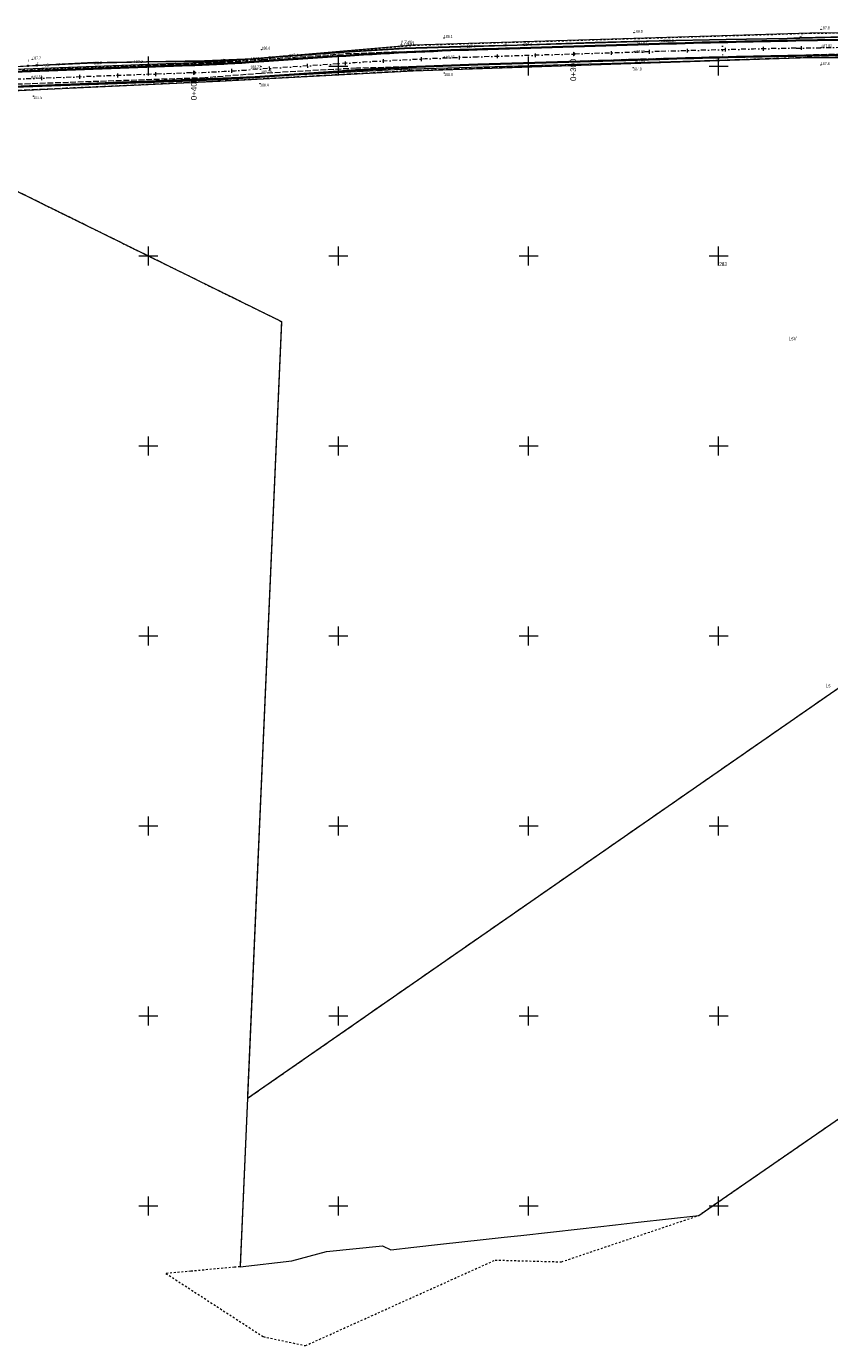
# Model space of a CAD drawing. Header units: millimetres. Extents: x 1024 to 29474, y -14562 to 6512.
# Tile 71 of 83: x 26335 to 26546, y 2728 to 3075. Entities that reach past the tile are written whole.
import ezdxf
from ezdxf.enums import TextEntityAlignment as Align

# ---------------------------------------------------------------- set-up
doc = ezdxf.new("R2010")
doc.units = ezdxf.units.MM
for name, pattern in [('1', [0]), ('2_14', [1, 0, -1]), ('2_OTKJ', [2, 1.5, -0.5]), ('4_SUEP_A', [0]), ('4_SUTP_A', [0]), ('4_SUWP', [0]), ('DASHDOT', [25.4, 12.7, -6.35, 0, -6.35]), ('EGDE', [0]), ('EGKK', [2, 1.5, -0.5]), ('EGUG', [1, 0.5, -0.5])]:
    doc.linetypes.add(name, pattern=pattern)
for name, color, linetype, lineweight in [('D.O. Kilometraż', 250, 'Continuous', 20), ('D.O. Kr 15x30', 7, 'Continuous', 35), ('D.O. ob 8x30', 4, 'Continuous', 25), ('D.O. oś pikieta', 250, 'DASHDOT', 20), ('Dzialki', 7, 'EGDE', 18), ('Kontury', 3, 'EGKK', 18), ('Numery_dzialek', 7, 'Continuous', 9), ('Numery_konturow', 3, 'Continuous', 9), ('Numery_uzytkow', 3, 'Continuous', 9), ('OSN_EWID_T_0', 1, 'Continuous', 0), ('OTK_L_0', 7, '2_OTKJ', 18), ('OTR_T_0', 7, 'Continuous', 18), ('OTR_T_1', 7, 'Continuous', 18), ('Podzial_sekcyjny_krzyze', 7, '1', 18), ('SUEP_E_T_0', 1, 'Continuous', 0), ('SUEP_L_0', 1, '4_SUEP_A', 18), ('SUER_T_0', 1, 'Continuous', 18), ('SUT_E_T_2', 30, 'Continuous', 0), ('SUT_T_2', 30, 'Continuous', 18), ('SUTP_E_T_0', 30, 'Continuous', 0), ('SUTP_L_0', 30, '4_SUTP_A', 18), ('SUTR_T_0', 30, 'Continuous', 18), ('SUWP_L_0', 5, '4_SUWP', 18), ('SUWR_T_0', 5, 'Continuous', 18), ('Uzytki', 3, 'EGUG', 18)]:
    doc.layers.add(name, color=color, linetype=linetype, lineweight=lineweight)
doc.styles.get("Standard").update_dxf_attribs({"font": 'arial.ttf'})

# ---------------------------------------------------------------- blocks, each defined once
blk = doc.blocks.new('2_OTRN')
at = {"linetype": 'Continuous'}
blk.add_circle((0, 0), 0.045, dxfattribs=at)
blk = doc.blocks.new('2_OTRS')
at = {"linetype": 'Continuous'}
blk.add_circle((0, 0), 0.045, dxfattribs=at)
blk = doc.blocks.new('4_SUPS')
at = {"linetype": 'Continuous'}
blk.add_circle((0, 0), 0.0625, dxfattribs=at)
blk = doc.blocks.new('4_SUTU')
at = {"linetype": 'Continuous'}
for radius in [0.2, 0.175, 0.15, 0.125, 0.1, 0.075, 0.05, 0.025, 0.00715]:
    blk.add_circle((0, 0), radius, dxfattribs=at)
blk = doc.blocks.new('Wykno-Rudnik')
at = {"layer": 'Dzialki'}
for p, q in [((5388.13, 3073.37), (5283.9, 3070.21)), ((5483.73, 3074.39), (5388.13, 3073.37)), ((5283.9, 3070.21), (5232.86, 3065.83)), ((5283.76, 3063.51), (5387.89, 3066.98)), ((5387.89, 3066.98), (5482.67, 3067.17)), ((5232.86, 3065.83), (5119.15, 3061.63)), ((5232.88, 3060.73), (5283.76, 3063.51)), ((5173.91, 3058.01), (5232.88, 3060.73)), ((5178.63, 3032.27), (5249.14, 2997.48)), ((5249.14, 2997.48), (5240.17, 2793.05)), ((5240.17, 2793.05), (5428.71, 2924)), ((5365.04, 2766.47), (5490.37, 2853.09)), ((5240.17, 2793.05), (5238.22, 2748.71)), ((5358.89, 2762.2), (5365.04, 2766.47)), ((5340, 2760.09), (5342.98, 2760.42)), ((5342.98, 2760.42), (5358.89, 2762.2)), ((5307.69, 2756.48), (5312.07, 2756.96)), ((5312.07, 2756.96), (5327.67, 2758.71)), ((5327.67, 2758.71), (5337.01, 2759.76)), ((5337.01, 2759.76), (5340, 2760.09)), ((5260.99, 2752.69), (5275.71, 2754.22)), ((5275.71, 2754.22), (5277.88, 2753.14)), ((5277.88, 2753.14), (5283.94, 2753.82)), ((5283.94, 2753.82), (5291, 2754.61)), ((5291, 2754.61), (5302.23, 2755.86)), ((5302.23, 2755.86), (5307.69, 2756.48)), ((5238.22, 2748.71), (5251.84, 2750.23)), ((5251.84, 2750.23), (5260.99, 2752.69))]:
    blk.add_line(p, q, dxfattribs=at)
at = {"layer": 'Kontury'}
for p, q in [((5387.89, 3066.98), (5283.76, 3063.51)), ((5482.67, 3067.17), (5387.89, 3066.98)), ((5283.76, 3063.51), (5232.88, 3060.73)), ((5232.88, 3060.73), (5173.91, 3058.01)), ((5178.63, 3032.27), (5249.14, 2997.48)), ((5249.14, 2997.48), (5240.17, 2793.05)), ((5240.17, 2793.05), (5428.71, 2924))]:
    blk.add_line(p, q, dxfattribs=at)
at = {"layer": 'OTK_L_0', "linetype": '2_OTKJ'}
for p, q in [((5302.08, 3069.33), (5342.47, 3070.41)), ((5342.47, 3070.41), (5365.15, 3071.03)), ((5365.15, 3071.03), (5419.64, 3072.21)), ((5232.92, 3065.65), (5244.02, 3066.47)), ((5244.02, 3066.47), (5266.06, 3067.99)), ((5266.06, 3067.99), (5302.08, 3069.33)), ((5341.95, 3066.48), (5292.01, 3064.75)), ((5365.11, 3067.12), (5341.95, 3066.48)), ((5365.11, 3067.12), (5404.18, 3068.11)), ((5180.87, 3063.58), (5207.32, 3064.63)), ((5207.32, 3064.63), (5232.92, 3065.65)), ((5243.79, 3062.79), (5229.04, 3061.63)), ((5268.85, 3064.14), (5243.79, 3062.79)), ((5292.01, 3064.75), (5268.85, 3064.14)), ((5182.99, 3060.05), (5139.41, 3058.67)), ((5229.04, 3061.63), (5182.99, 3060.05))]:
    blk.add_line(p, q, dxfattribs=at)
at = {"layer": 'OTK_L_0', "linetype": '2_14'}
blk.add_line((5365.15, 3071.03), (5365.11, 3067.12), dxfattribs=at)
at = {"layer": 'Podzial_sekcyjny_krzyze'}
for p, q in [((5214.12, 3062.24), (5214.12, 3067.24)), ((5264.12, 3062.24), (5264.12, 3067.24)), ((5314.12, 3062.24), (5314.12, 3067.24)), ((5364.12, 3062.24), (5364.12, 3067.24)), ((5211.62, 3064.74), (5216.62, 3064.74)), ((5261.62, 3064.74), (5266.62, 3064.74)), ((5311.62, 3064.74), (5316.62, 3064.74)), ((5361.62, 3064.74), (5366.62, 3064.74)), ((5211.62, 3014.74), (5216.62, 3014.74)), ((5214.12, 3012.24), (5214.12, 3017.24)), ((5261.62, 3014.74), (5266.62, 3014.74)), ((5264.12, 3012.24), (5264.12, 3017.24)), ((5311.62, 3014.74), (5316.62, 3014.74)), ((5314.12, 3012.24), (5314.12, 3017.24)), ((5361.62, 3014.74), (5366.62, 3014.74)), ((5364.12, 3012.24), (5364.12, 3017.24)), ((5214.12, 2962.24), (5214.12, 2967.24)), ((5264.12, 2962.24), (5264.12, 2967.24)), ((5314.12, 2962.24), (5314.12, 2967.24)), ((5364.12, 2962.24), (5364.12, 2967.24)), ((5211.62, 2964.74), (5216.62, 2964.74)), ((5261.62, 2964.74), (5266.62, 2964.74)), ((5311.62, 2964.74), (5316.62, 2964.74)), ((5361.62, 2964.74), (5366.62, 2964.74)), ((5214.12, 2912.24), (5214.12, 2917.24)), ((5264.12, 2912.24), (5264.12, 2917.24)), ((5314.12, 2912.24), (5314.12, 2917.24)), ((5364.12, 2912.24), (5364.12, 2917.24)), ((5211.62, 2914.74), (5216.62, 2914.74)), ((5261.62, 2914.74), (5266.62, 2914.74)), ((5311.62, 2914.74), (5316.62, 2914.74)), ((5361.62, 2914.74), (5366.62, 2914.74)), ((5211.62, 2864.74), (5216.62, 2864.74)), ((5214.12, 2862.24), (5214.12, 2867.24)), ((5261.62, 2864.74), (5266.62, 2864.74)), ((5264.12, 2862.24), (5264.12, 2867.24)), ((5311.62, 2864.74), (5316.62, 2864.74)), ((5314.12, 2862.24), (5314.12, 2867.24)), ((5361.62, 2864.74), (5366.62, 2864.74)), ((5364.12, 2862.24), (5364.12, 2867.24)), ((5214.12, 2812.24), (5214.12, 2817.24)), ((5264.12, 2812.24), (5264.12, 2817.24)), ((5314.12, 2812.24), (5314.12, 2817.24)), ((5364.12, 2812.24), (5364.12, 2817.24)), ((5211.62, 2814.74), (5216.62, 2814.74)), ((5261.62, 2814.74), (5266.62, 2814.74)), ((5311.62, 2814.74), (5316.62, 2814.74)), ((5361.62, 2814.74), (5366.62, 2814.74)), ((5211.62, 2764.74), (5216.62, 2764.74)), ((5214.12, 2762.24), (5214.12, 2767.24)), ((5261.62, 2764.74), (5266.62, 2764.74)), ((5264.12, 2762.24), (5264.12, 2767.24)), ((5311.62, 2764.74), (5316.62, 2764.74)), ((5314.12, 2762.24), (5314.12, 2767.24)), ((5361.62, 2764.74), (5366.62, 2764.74)), ((5364.12, 2762.24), (5364.12, 2767.24))]:
    blk.add_line(p, q, dxfattribs=at)
at = {"layer": 'SUEP_L_0', "linetype": '4_SUEP_A'}
for p, q in [((5265.62, 3068.36), (5281.48, 3069.38)), ((5281.48, 3069.38), (5296.27, 3069.82)), ((5296.27, 3069.82), (5311.11, 3070.24)), ((5311.11, 3070.24), (5331.59, 3070.86)), ((5331.59, 3070.86), (5348.48, 3071.38)), ((5348.48, 3071.38), (5366.15, 3071.7)), ((5366.15, 3071.7), (5382.19, 3071.95)), ((5382.19, 3071.95), (5398.78, 3072.39)), ((5213.59, 3065.81), (5228.86, 3066)), ((5228.86, 3066), (5241.63, 3066.63)), ((5241.63, 3066.63), (5249.64, 3067.25)), ((5249.64, 3067.25), (5265.62, 3068.36)), ((5178.48, 3064.56), (5182.46, 3064.76)), ((5182.46, 3064.76), (5198.03, 3065.47)), ((5198.03, 3065.47), (5213.59, 3065.81))]:
    blk.add_line(p, q, dxfattribs=at)
at = {"layer": 'SUTP_L_0', "linetype": '4_SUTP_A'}
for p, q in [((5265.62, 3068.49), (5281.47, 3069.48)), ((5281.47, 3069.48), (5296.25, 3069.92)), ((5296.25, 3069.92), (5311.1, 3070.34)), ((5311.1, 3070.34), (5331.63, 3071)), ((5331.63, 3071), (5348.48, 3071.45)), ((5348.48, 3071.45), (5366.13, 3071.78)), ((5366.13, 3071.78), (5382.16, 3072.04)), ((5382.16, 3072.04), (5385.71, 3072.25)), ((5385.71, 3072.25), (5397.62, 3072.54)), ((5198.06, 3065.64), (5213.58, 3065.91)), ((5213.58, 3065.91), (5228.86, 3066.15)), ((5228.86, 3066.15), (5241.65, 3066.71)), ((5241.65, 3066.71), (5249.6, 3067.38)), ((5249.6, 3067.38), (5265.62, 3068.49)), ((5178.43, 3064.64), (5182.44, 3064.79)), ((5182.44, 3064.79), (5184.76, 3064.92)), ((5184.76, 3064.92), (5198.06, 3065.64))]:
    blk.add_line(p, q, dxfattribs=at)
at = {"layer": 'SUWP_L_0', "linetype": '4_SUWP'}
for p, q in [((5402.55, 3067.28), (5280.54, 3063.8)), ((5280.54, 3063.8), (5249.18, 3062.19)), ((5249.18, 3062.19), (5180.67, 3059.41))]:
    blk.add_line(p, q, dxfattribs=at)
at = {"layer": 'Uzytki'}
for p, q in [((5283.9, 3070.21), (5388.13, 3073.37)), ((5388.13, 3073.37), (5483.73, 3074.39)), ((5232.86, 3065.83), (5283.9, 3070.21)), ((5387.89, 3066.98), (5283.76, 3063.51)), ((5482.67, 3067.17), (5387.89, 3066.98)), ((5119.15, 3061.63), (5232.86, 3065.83)), ((5283.76, 3063.51), (5232.88, 3060.73)), ((5232.88, 3060.73), (5173.91, 3058.01)), ((5178.63, 3032.27), (5249.14, 2997.48)), ((5249.14, 2997.48), (5240.17, 2793.05)), ((5366.43, 2767.43), (5460.9, 2832.72)), ((5240.17, 2793.05), (5238.22, 2748.71)), ((5365.04, 2766.47), (5366.43, 2767.43)), ((5358.89, 2762.2), (5363.65, 2765.51)), ((5363.65, 2765.51), (5365.04, 2766.47)), ((5322.78, 2750), (5358.89, 2762.2)), ((5255.43, 2727.95), (5305.34, 2750.47)), ((5305.34, 2750.47), (5322.78, 2750)), ((5225.28, 2747.54), (5218.74, 2746.95)), ((5218.74, 2746.95), (5244.32, 2730.31)), ((5236.73, 2748.57), (5225.28, 2747.54)), ((5238.22, 2748.71), (5236.73, 2748.57)), ((5244.32, 2730.31), (5255.43, 2727.95))]:
    blk.add_line(p, q, dxfattribs=at)
at = {"layer": 'OTR_T_0'}
for p in [(5342.47, 3070.41), (5391.16, 3069.63), (5244.02, 3066.47), (5291.87, 3067.02), (5341.95, 3068.52), (5341.95, 3066.48), (5243.75, 3064.58), (5243.79, 3062.79), (5183.49, 3061.83)]:
    blk.add_blockref('2_OTRS', p, dxfattribs=at)
at = {"layer": 'OTR_T_1'}
for p in [(5341.86, 3073.49), (5391.06, 3074.41), (5291.86, 3072.12), (5183.57, 3066.46), (5243.88, 3069.07), (5291.94, 3062.86), (5341.61, 3064.34), (5391.03, 3064.98), (5243.48, 3060.12), (5183.9, 3056.8)]:
    blk.add_blockref('2_OTRN', p, dxfattribs=at)
at = {"layer": 'SUER_T_0'}
for p in [(5297.89, 3069.87), (5350.05, 3071.41), (5243.35, 3066.77), (5199.57, 3065.51)]:
    blk.add_blockref('4_SUPS', p, dxfattribs=at)
at = {"layer": 'SUT_T_2'}
for p in [(5385.71, 3072.25), (5182.44, 3064.79), (5184.76, 3064.92)]:
    blk.add_blockref('4_SUTU', p, dxfattribs=at)
at = {"layer": 'SUTR_T_0'}
for p in [(5312.73, 3070.39), (5212.59, 3065.9), (5251.23, 3067.49)]:
    blk.add_blockref('4_SUPS', p, dxfattribs=at)
at = {"layer": 'SUWR_T_0'}
blk.add_blockref('4_SUPS', (5280.54, 3063.8), dxfattribs=at)
at = {"layer": 'Numery_dzialek', "width": 0.7}
blk.add_text('283', height=1, dxfattribs=at).set_placement((5364.3, 3013.1), align=Align.TOP_LEFT)
at = {"layer": 'Numery_konturow', "width": 0.7}
blk.add_text('LsV', height=1, dxfattribs=at).set_placement((5382.55, 2993.53), align=Align.TOP_LEFT)
at = {"layer": 'Numery_uzytkow', "width": 0.7}
blk.add_text('Ls', height=1, dxfattribs=at).set_placement((5392.28, 2902.2), align=Align.TOP_LEFT)
at = {"layer": 'OSN_EWID_T_0', "oblique": 15, "width": 0.7}
blk.add_text('174lp', height=1.25, dxfattribs=at).set_placement((5283.91, 3070.2), align=Align.RIGHT)
at = {"layer": 'OTR_T_0', "lineweight": 9, "width": 0.7}
for s, rotation, p in [('187.81', 0.1745, (5342.47, 3070.41)), ('187.80', 1.2449, (5391.16, 3069.63)), ('188.25', 3.3378, (5243.79, 3062.79))]:
    blk.add_text(s, height=0.75, rotation=rotation, dxfattribs=at).set_placement(p)
for s, rotation, p in [('188.29', 3.7203, (5244.02, 3066.47)), ('187.84', 0.289, (5341.95, 3066.48))]:
    blk.add_text(s, height=0.75, rotation=rotation, dxfattribs=at).set_placement(p, align=Align.TOP_LEFT)
for s, rotation, p in [('188.07', 1.9092, (5291.87, 3067.02)), ('187.88', 0.971, (5341.95, 3068.52)), ('187.51', 1.4396, (5183.49, 3061.83))]:
    blk.add_text(s, height=0.75, rotation=rotation, dxfattribs=at).set_placement(p, align=Align.MIDDLE_LEFT)
blk.add_text('188.27', height=0.75, rotation=2.9814, dxfattribs=at).set_placement((5243.75, 3064.58), align=Align.MIDDLE_RIGHT)
at = {"layer": 'OTR_T_1', "lineweight": 9, "width": 0.7}
for s, p in [('188.1', (5291.86, 3072.12)), ('188.0', (5341.86, 3073.49)), ('187.8', (5391.06, 3074.41)), ('188.6', (5243.88, 3069.07)), ('187.7', (5183.57, 3066.46)), ('187.8', (5391.03, 3064.98))]:
    blk.add_text(s, height=0.75, dxfattribs=at).set_placement(p)
for s, p in [('188.0', (5291.94, 3062.86)), ('187.9', (5341.61, 3064.34)), ('188.4', (5243.48, 3060.12)), ('187.5', (5183.9, 3056.8))]:
    blk.add_text(s, height=0.75, dxfattribs=at).set_placement(p, align=Align.TOP_LEFT)
at = {"layer": 'SUEP_E_T_0', "lineweight": 9, "width": 0.7}
for rotation, p in [(1.7634, (5349.54, 3071.42)), (4.4261, (5245.79, 3066.95)), (2.6109, (5187.37, 3064.99))]:
    blk.add_text('eS', height=0.75, rotation=rotation, dxfattribs=at).set_placement(p, align=Align.MIDDLE)
at = {"layer": 'SUER_T_0', "lineweight": 9, "width": 0.7}
for s, rotation, p in [('187.1', 1.6211, (5297.89, 3069.87)), ('186.9', 1.0375, (5350.05, 3071.41)), ('186.7', 1.2518, (5199.57, 3065.51))]:
    blk.add_text(s, height=0.75, rotation=rotation, dxfattribs=at).set_placement(p, align=Align.MIDDLE_LEFT)
blk.add_text('187.6', height=0.75, rotation=4.4261, dxfattribs=at).set_placement((5243.35, 3066.77), align=Align.MIDDLE_RIGHT)
at = {"layer": 'SUT_E_T_2', "lineweight": 9, "width": 0.7}
for p in [(5385.87, 3072.61), (5182.47, 3065.76), (5184.95, 3065.2)]:
    blk.add_text('t', height=0.75, dxfattribs=at).set_placement(p)
at = {"layer": 'SUTP_E_T_0', "lineweight": 9, "width": 0.7}
for rotation, p in [(1.6201, (5308.2, 3070.26)), (2.51, (5234.06, 3066.38)), (3.11, (5190.58, 3065.24))]:
    blk.add_text('ts', height=0.75, rotation=rotation, dxfattribs=at).set_placement(p, align=Align.MIDDLE)
at = {"layer": 'SUTR_T_0', "lineweight": 9, "width": 0.7}
for s, rotation, p in [('187.2', 1.8413, (5312.73, 3070.39)), ('187.4', 3.9636, (5251.23, 3067.49))]:
    blk.add_text(s, height=0.75, rotation=rotation, dxfattribs=at).set_placement(p, align=Align.MIDDLE_LEFT)
blk.add_text('187.0', height=0.75, rotation=0.9967, dxfattribs=at).set_placement((5212.59, 3065.9), align=Align.MIDDLE_RIGHT)
at = {"layer": 'SUWR_T_0', "lineweight": 9, "width": 0.7}
blk.add_text('186.48', height=0.75, rotation=1.6338, dxfattribs=at).set_placement((5280.54, 3063.8), align=Align.MIDDLE_LEFT)

msp = doc.modelspace()

# ---------------------------------------------------------------- hatches: boundary and pattern name
at = {"layer": 'D.O. oś pikieta', "ltscale": 0.3}
h = msp.add_hatch(color=256, dxfattribs=at)
h.dxf.hatch_style = 1
h.paths.add_polyline_path([(26478.879, 3068.49, -0.4142136), (26479.482, 3067.893, -0.4142136), (26478.884, 3067.29), (26478.882, 3067.89)])
h = msp.add_hatch(color=256, dxfattribs=at)
h.dxf.hatch_style = 1
h.paths.add_polyline_path([(26379.01, 3063.575, -0.4142136), (26379.613, 3062.978, -0.4142136), (26379.016, 3062.375), (26379.013, 3062.975)])

# ---------------------------------------------------------------- linework, layer by layer
at = {"layer": 'D.O. Kr 15x30'}
for p, q in [((26537.523, 3071.44), (26628.652, 3073.122)), ((26501.596, 3070.562), (26453.675, 3069.103)), ((26416.812, 3067.301), (26393.672, 3065.742)), ((26501.718, 3066.564), (26453.797, 3065.105)), ((26537.597, 3067.441), (26628.726, 3069.123)), ((26378.414, 3064.949), (26277.583, 3061.259)), ((26417.081, 3063.31), (26393.941, 3061.751)), ((26378.561, 3060.952), (26277.729, 3057.262))]:
    msp.add_line(p, q, dxfattribs=at)
for centre, radius, start, end in [((26592.928, 69.951), 3002, 91.05752, 91.743431), ((26484.16, 2067.567), 1002, 91.743431, 93.853969), ((26592.928, 69.951), 2998, 91.05752, 91.743431), ((26360.2, 3562.616), 498, 272.0961, 273.85397), ((26484.16, 2067.567), 998, 91.743431, 93.853969), ((26360.2, 3562.616), 502, 272.0961, 273.85397)]:
    msp.add_arc(centre, radius, start, end, dxfattribs=at)
at = {"layer": 'D.O. oś pikieta', "color": 0, "ltscale": 0.1}
for p, q in [((26518.851, 3069.536), (26518.879, 3068.537)), ((26528.848, 3069.765), (26528.876, 3068.766)), ((26538.847, 3069.964), (26538.874, 3068.965)), ((26418.922, 3065.935), (26418.949, 3064.935)), ((26428.903, 3066.537), (26428.931, 3065.537)), ((26438.891, 3067.04), (26438.919, 3066.04)), ((26448.882, 3067.445), (26448.91, 3066.445)), ((26458.877, 3067.761), (26458.905, 3066.761)), ((26468.873, 3068.065), (26468.901, 3067.065)), ((26488.864, 3068.674), (26488.891, 3067.674)), ((26498.859, 3068.978), (26498.887, 3067.978)), ((26508.855, 3069.273), (26508.882, 3068.273)), ((26359.012, 3062.738), (26359.04, 3061.739)), ((26369.006, 3063.104), (26369.034, 3062.104)), ((26378.999, 3063.475), (26379.027, 3062.475)), ((26388.987, 3063.956), (26389.015, 3062.956)), ((26398.967, 3064.595), (26398.994, 3063.596)), ((26408.944, 3065.267), (26408.972, 3064.268)), ((26339.026, 3062.007), (26339.054, 3061.007)), ((26349.019, 3062.372), (26349.047, 3061.373))]:
    msp.add_line(p, q, dxfattribs=at)
at = {"layer": 'D.O. oś pikieta', "ltscale": 0.1}
for p, q in [((26537.56, 3069.44), (26628.689, 3071.123)), ((26537.56, 3069.44), (26628.689, 3071.123)), ((26501.657, 3068.563), (26453.736, 3067.104)), ((26501.657, 3068.563), (26453.736, 3067.104)), ((26378.487, 3062.951), (26277.656, 3059.26)), ((26378.487, 3062.951), (26277.656, 3059.26)), ((26416.946, 3065.306), (26393.807, 3063.747)), ((26416.946, 3065.306), (26393.807, 3063.747))]:
    msp.add_line(p, q, dxfattribs=at)
for centre, radius, start, end in [((26592.928, 69.951), 3000, 91.05752, 91.743431), ((26592.928, 69.951), 3000, 91.05752, 91.743431), ((26484.16, 2067.567), 1000, 91.743431, 93.853969), ((26484.16, 2067.567), 1000, 91.743431, 93.853969), ((26484.16, 2067.567), 1000, 91.743431, 93.853969), ((26360.2, 3562.616), 500, 272.0961, 273.85397)]:
    msp.add_arc(centre, radius, start, end, dxfattribs=at)

# ---------------------------------------------------------------- block references
at = {"layer": 'D.O. ob 8x30'}
msp.add_blockref('Wykno-Rudnik', (21153.042, 0), dxfattribs=at)

# ---------------------------------------------------------------- texts
at = {"layer": 'D.O. Kilometraż', "ltscale": 0.3, "char_height": 1.5, "width": 6.8462, "attachment_point": 1, "rotation": 90.16059}
for s, insert in [('0+300', (26478.184, 3060.782)), ('0+400', (26378.382, 3055.727))]:
    msp.add_mtext(s, dxfattribs=dict(at, insert=insert))

doc.saveas('drawing.dxf')
